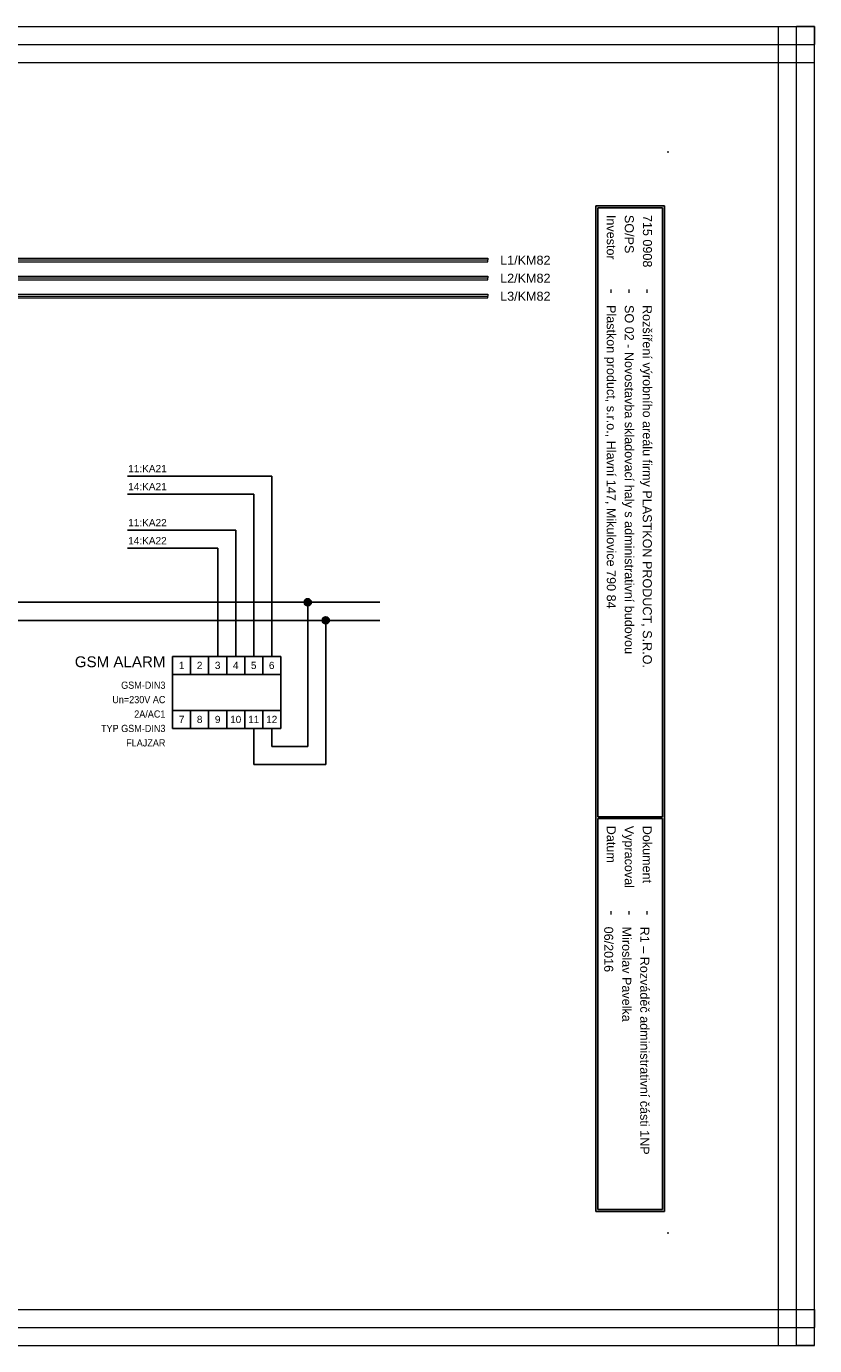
# Model space of a CAD drawing. Extents: x -9616 to -6735, y 5485 to 6008.
# Tile 11 of 15: x -7838 to -7619, y 5574 to 5940. Entities that reach past the tile are written whole.
import ezdxf
from ezdxf.enums import TextEntityAlignment as Align

# ---------------------------------------------------------------- set-up
doc = ezdxf.new("R2010")
doc.units = 0
doc.header["$MEASUREMENT"] = 0
for name, color, linetype in [('1-KRESBA', 7, 'Continuous'), ('__Bílá', 7, 'Continuous'), ('__Oranžová', 30, 'Continuous'), ('__Vínová 220', 220, 'Continuous')]:
    doc.layers.add(name, color=color, linetype=linetype)
doc.styles.add('Arial', font='arial.ttf')

# ---------------------------------------------------------------- blocks, each defined once
blk = doc.blocks.new('BLK_Razítko_malé_pro_rozváděče')
at = {"layer": '__Bílá'}
for p, q in [((15, -1), (15, -20)), ((15, -1), (294, -1)), ((15.5, -1.5), (15.5, -19.5)), ((15.5, -1.5), (184.5, -1.5)), ((184.5, -1.5), (184.5, -19.5)), ((185, -1.5), (185, -19.5)), ((185, -1.5), (293.5, -1.5)), ((293.5, -19.5), (293.5, -1.5)), ((294, -20), (294, -1)), ((15, -20), (294, -20)), ((15.5, -19.5), (184.5, -19.5)), ((185, -19.5), (293.5, -19.5)), ((15, -405), (15, -419)), ((15, -405), (294, -405)), ((15.5, -405.5), (15.5, -418.5)), ((15.5, -405.5), (194.5, -405.5)), ((194.5, -405.5), (194.5, -418.5)), ((195, -405.5), (195, -418.5)), ((195, -405.5), (293.5, -405.5)), ((293.5, -405.5), (293.5, -418.5)), ((294, -405), (294, -419)), ((15, -419), (294, -419)), ((15.5, -418.5), (194.5, -418.5)), ((195, -418.5), (293.5, -418.5))]:
    blk.add_line(p, q, dxfattribs=at)
for p in [(0, 0), (300, 0), (0, -420), (300, -420)]:
    blk.add_point(p, dxfattribs=at)
at = {"layer": '__Bílá', "style": 'Arial'}
for s, height, p in [('-', 3, (38, -7)), ('Dokument', 2.5, (187, -7)), ('-', 3, (210.5, -7)), ('SO/PS', 2.5, (17.5, -12)), ('-', 3, (38, -12)), ('Vypracoval', 2.5, (187, -12)), ('-', 3, (210.5, -12)), ('Investor', 2.5, (17.5, -17)), ('Datum', 2.5, (187, -17)), ('-', 3, (38, -17)), ('-', 3, (210.5, -17)), ('PVLK PROJECT s.r.o. , Langrova 195/33,  787 01 Šumperk', 2.5, (17.5, -411)), ('Copyright © 2012 PVLK', 2.5, (197, -411)), ('Telefon: 773 836 685, mobil: 777 848 204, e-mail: %%Upavelka@pvlk.cz', 2.5, (17.5, -416)), ('Číslo dokumentu .....', 2.5, (197, -416))]:
    blk.add_text(s, height=height, dxfattribs=at).set_placement(p)
at = {"layer": '__Vínová 220', "char_height": 2.5, "attachment_point": 7, "style": 'Arial'}
for s, insert in [('715 0908', (17.5, -7)), ('Rozšíření výrobního areálu firmy PLASTKON PRODUCT, S.R.O.', (42.5, -7.75)), ('R1 – Rozváděč administrativní části 1NP', (215, -7.75)), ('SO 02 - Novostavba skladovací haly s administrativní budovou', (42.5, -12.75)), ('Miroslav Pavelka', (215, -12.75)), ('Plastkon product, s.r.o., Hlavní 147, Mikulovice 790 84', (42.5, -17.75)), ('06/2016', (215, -17.75))]:
    blk.add_mtext(s, dxfattribs=dict(at, insert=insert))
at = {"layer": '__Vínová 220', "style": 'Arial'}
blk.add_attdef('ČÍSLO', text='', height=4, dxfattribs=at).set_placement((290, -416), align=Align.RIGHT)
blk = doc.blocks.new('GSM-DIN3')
for p, q in [((-2.5, 10), (-2.5, -10)), ((-2.5, 10), (27.5, 10)), ((2.5, 5), (2.5, 10)), ((7.5, 10), (7.5, 5)), ((7.5, 5), (7.5, 10)), ((12.5, 5), (12.5, 10)), ((17.5, 5), (17.5, 10)), ((22.5, 5), (22.5, 10)), ((27.5, 10), (27.5, -10)), ((27.5, 5), (-2.5, 5)), ((27.5, -5), (-2.5, -5)), ((2.5, -5), (2.5, -10)), ((7.5, -5), (7.5, -10)), ((12.5, -5), (12.5, -10)), ((17.5, -5), (17.5, -10)), ((22.5, -5), (22.5, -10)), ((27.5, -10), (-2.5, -10))]:
    blk.add_line(p, q)
at = {"style": 'Arial'}
for s, p in [('1', (0, 6.5)), ('2', (5, 6.5)), ('3', (10, 6.5)), ('4', (15, 6.5)), ('5', (20, 6.5)), ('6', (25, 6.5)), ('7', (0, -8.5)), ('8', (5, -8.5)), ('9', (10, -8.5)), ('10', (15, -8.5)), ('11', (20, -8.5)), ('12', (25, -8.5))]:
    blk.add_text(s, height=2, dxfattribs=at).set_placement(p, align=Align.CENTER)
blk.add_attdef('POPIS', text='', height=3, dxfattribs=at).set_placement((-4.5, 7), align=Align.RIGHT)
at = {"style": 'Arial', "width": 0.9}
for tag, p in [('TYP', (-4.5, 1)), ('CÍVKA', (-4.5, -3)), ('PROUD', (-4.5, -7)), ('DOPLŇ1', (-4.5, -11)), ('DOPLŇ2', (-4.5, -15))]:
    blk.add_attdef(tag, text='', height=2, dxfattribs=at).set_placement(p, align=Align.RIGHT)
blk = doc.blocks.new('V0085A01')
h = blk.add_hatch(color=256)
edge = h.paths.add_edge_path()
edge.add_arc((0, 0), 1, 0, 360)
blk.add_circle((0, 0), 1)

msp = doc.modelspace()

# ---------------------------------------------------------------- linework, layer by layer
at = {"layer": '1-KRESBA'}
for p, q in [((-7770, 5815), (-7810, 5815)), ((-7770, 5765), (-7770, 5815)), ((-7810, 5810), (-7775, 5810)), ((-7775, 5810), (-7775, 5765)), ((-7780, 5800), (-7810, 5800)), ((-7780, 5765), (-7780, 5800)), ((-7810, 5795), (-7785, 5795)), ((-7785, 5795), (-7785, 5765)), ((-8055, 5780), (-7740, 5780)), ((-7760, 5740), (-7760, 5780)), ((-8055, 5775), (-7740, 5775)), ((-7755, 5775), (-7755, 5735)), ((-7775, 5735), (-7775, 5745)), ((-7770, 5745), (-7770, 5740)), ((-7770, 5740), (-7760, 5740)), ((-7755, 5735), (-7775, 5735))]:
    msp.add_line(p, q, dxfattribs=at)
at = {"layer": '__Oranžová', "lineweight": 0}
for p, q in [((-8050, 5875.5), (-7710, 5875.5)), ((-8050, 5875), (-7710, 5875)), ((-8050, 5874.5), (-7710, 5874.5)), ((-7710, 5875.5), (-7710, 5875)), ((-7710, 5874.5), (-7710, 5875)), ((-8050, 5870.5), (-7710, 5870.5)), ((-8050, 5870), (-7710, 5870)), ((-8050, 5869.5), (-7710, 5869.5)), ((-7710, 5870.5), (-7710, 5870)), ((-7710, 5869.5), (-7710, 5870)), ((-8050, 5865.5), (-7710, 5865.5)), ((-8050, 5865), (-7710, 5865)), ((-7710, 5865.5), (-7710, 5865)), ((-7710, 5864.5), (-7710, 5865)), ((-8050, 5864.5), (-7710, 5864.5))]:
    msp.add_line(p, q, dxfattribs=at)
at = {"layer": '__Vínová 220', "lineweight": 0}
for p, q in [((-8115.71, 5939.82), (-7619.31, 5939.82)), ((-7629.31, 5573.74), (-7629.31, 5939.82)), ((-7629.31, 5939.82), (-7624.31, 5939.82)), ((-7624.31, 5573.74), (-7624.31, 5939.82)), ((-7619.31, 5939.82), (-7624.31, 5939.82)), ((-7619.31, 5939.82), (-7619.31, 5934.82)), ((-7619.31, 5573.74), (-7619.31, 5939.82)), ((-8115.71, 5934.82), (-7619.31, 5934.82)), ((-7619.31, 5929.82), (-7619.31, 5934.82)), ((-8115.71, 5929.82), (-7619.31, 5929.82)), ((-8115.71, 5583.74), (-7619.31, 5583.74)), ((-7619.31, 5583.74), (-7619.31, 5578.74)), ((-8115.71, 5578.74), (-7619.31, 5578.74)), ((-7619.31, 5573.74), (-7619.31, 5578.74)), ((-8115.71, 5573.74), (-7619.31, 5573.74)), ((-7629.31, 5573.74), (-7624.31, 5573.74)), ((-7619.31, 5573.74), (-7624.31, 5573.74))]:
    msp.add_line(p, q, dxfattribs=at)

# ---------------------------------------------------------------- block references
at = {"color": 250, "linetype": 'Continuous'}
for p in [(-7760, 5780), (-7755, 5775)]:
    msp.add_blockref('V0085A01', p, dxfattribs=at)
at = {"layer": '1-KRESBA', "rotation": 270}
msp.add_blockref('BLK_Razítko_malé_pro_rozváděče', (-7660, 5905), dxfattribs=at).add_auto_attribs({'ČÍSLO': '4'})
at = {"layer": '1-KRESBA'}
msp.add_blockref('GSM-DIN3', (-7795, 5755), dxfattribs=at).add_auto_attribs({'POPIS': 'GSM ALARM', 'TYP': 'GSM-DIN3', 'CÍVKA': 'Un=230V AC', 'PROUD': '2A/AC1', 'DOPLŇ1': 'TYP GSM-DIN3', 'DOPLŇ2': 'FLAJZAR'})

# ---------------------------------------------------------------- texts
at = {"layer": '1-KRESBA', "color": 7, "linetype": 'Continuous', "style": 'Arial'}
for s, p in [('11:KA21', (-7809.85, 5816.1)), ('14:KA21', (-7809.85, 5811.1)), ('11:KA22', (-7809.85, 5801.1)), ('14:KA22', (-7809.85, 5796.1))]:
    msp.add_text(s, height=2, dxfattribs=at).set_placement(p)
at = {"layer": '__Oranžová', "lineweight": 0, "style": 'Arial'}
for s, p in [('L1/KM82', (-7706.59, 5873.69)), ('L2/KM82', (-7706.59, 5868.69)), ('L3/KM82', (-7706.59, 5863.69))]:
    msp.add_text(s, height=2.5, dxfattribs=at).set_placement(p)

doc.saveas('drawing.dxf')
